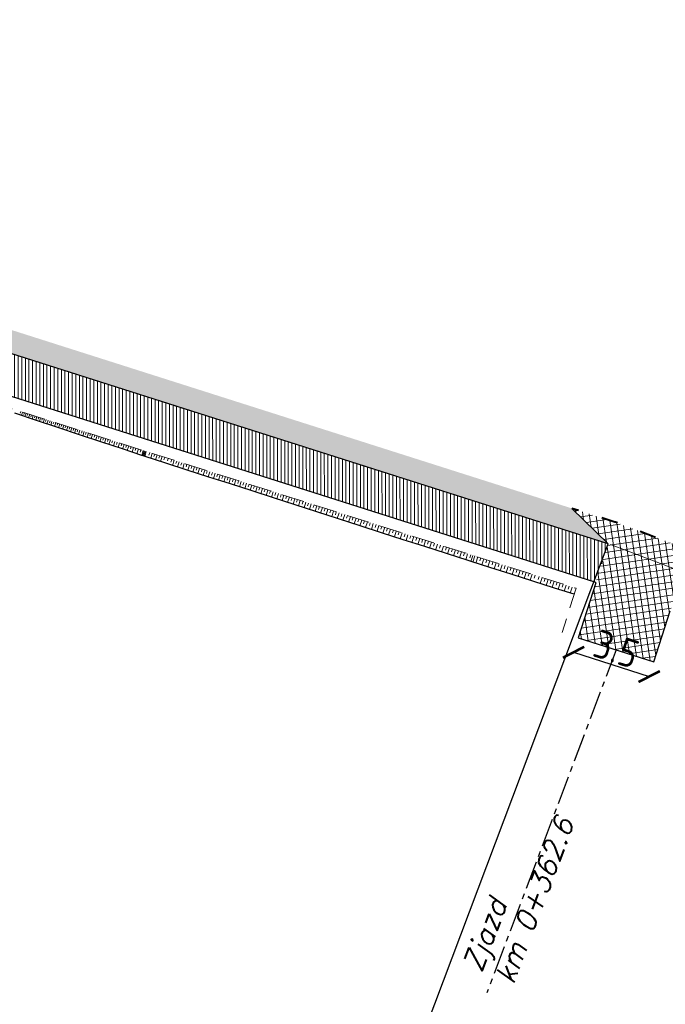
# Model space of a CAD drawing. Header units: metres. Extents: x 8431043 to 8456388, y 5766167 to 5771876.
# Tile 14 of 31: x 8434118 to 8434146, y 5770264 to 5770307. Entities that reach past the tile are written whole.
import ezdxf

# ---------------------------------------------------------------- set-up
doc = ezdxf.new("R2010")
doc.units = ezdxf.units.M
for name, pattern in [('4011', [6, 4, -2]), ('ACAD_ISO03W100', [30, 12, -18]), ('ACAD_ISO10W100', [18, 12, -3, 0, -3]), ('CENTER', [2, 1.25, -0.25, 0.25, -0.25]), ('CIĄGŁA', [0])]:
    doc.linetypes.add(name, pattern=pattern)
for name, color, linetype in [('C-DROGI-SYTUACJA', 7, 'Continuous'), ('C-DROGI-SYTUACJA-ETYKIETY', 1, 'Continuous'), ('DRO_Podzespół', 7, 'Continuous'), ('S-5_opis_pkt_geometrycznych', 20, 'Continuous'), ('S-5_opis_Zjazd_ist_L', 7, 'Continuous')]:
    doc.layers.add(name, color=color, linetype=linetype)
for name, color, linetype, lineweight in [('hatch kostka', 210, 'Continuous', 9), ('kreskowanie skarp', 250, 'Continuous', 15), ('linia', 7, 'CIĄGŁA', 20), ('WYMIARY', 253, 'Continuous', 13), ('Zalacznik_3_Rowy DW837|Zalacznik_3_Rowy DW837|zdi pobocze', 250, '4011', 18), ('zdi krawężnik na trapezowy', 253, 'ACAD_ISO03W100', 40), ('zdi_obrzeze chodnikowe 8x30', 6, 'Continuous', 30), ('Zjazdy', 5, 'Continuous', 30)]:
    doc.layers.add(name, color=color, linetype=linetype, lineweight=lineweight)
doc.layers.add('hatch zdi chodniki', color=7, linetype='Continuous', lineweight=0, true_color=0x8345ba)
doc.styles.add('! romans poch 1.8 mm szer 1', font='romans.shx', dxfattribs={"oblique": 15, "height": 1.8})
doc.styles.add('ISOCP', font='geniso.shx')
doc.styles.add('własny_500', font='isocp.shx', dxfattribs={"width": 0.9, "height": 1.2})
doc.dimstyles.new('kopia własny 500', dxfattribs={"dimtxt": 1.2, "dimasz": 0.8, "dimexe": 0.1795, "dimexo": 0.0625, "dimgap": 0.09, "dimtad": 3, "dimdec": 1, "dimzin": 0, "dimdsep": 46, "dimtxsty": 'własny_500', "dimblk": 'ARCHTICK', "dimcen": 0.09, "dimaunit": 2, "dimadec": 4, "dimazin": 0, "dimtfac": 1, "dimtdec": 1, "dimtofl": 0, "dimtmove": 2, "dimatfit": 3, "dimldrblk": 'ARCHTICK', "dimfxl": 1, "dimtolj": 1, "dimtzin": 0, "dimarcsym": 0})

# ---------------------------------------------------------------- blocks, each defined once
blk = doc.blocks.new('_ARCHTICK')
at = {"color": 0, "linetype": 'ByBlock', "const_width": 0.15}
blk.add_lwpolyline([(-0.5, -0.5), (0.5, 0.5)], dxfattribs=at)
blk = doc.blocks.new('*D68')
at = {"layer": 'Defpoints', "color": 0, "transparency": 16777216}
for p in [(8434103.31, 5770299.555), (8434102.578, 5770297.403), (8434358.232, 5770212.869)]:
    blk.add_point(p, dxfattribs=at)
at = {"layer": 'WYMIARY', "color": 0, "lineweight": -2, "transparency": 16777216}
blk.add_line((8434102.578, 5770297.403), (8434103.31, 5770299.555), dxfattribs=at)
at = {"layer": 'WYMIARY', "color": 0, "lineweight": -2, "transparency": 16777216, "xscale": 0.75, "yscale": 0.75, "zscale": 0.75}
for p, rotation in [((8434103.31, 5770299.555), 71.21936853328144), ((8434102.578, 5770297.403), 251.2193685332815)]:
    blk.add_blockref('_ARCHTICK', p, dxfattribs=dict(at, rotation=rotation))
at = {"layer": 'WYMIARY', "color": 0, "transparency": 16777216, "insert": (8434102.267, 5770298.709), "char_height": 1.25, "attachment_point": 5, "rotation": 71.2194, "style": 'ISOCP'}
blk.add_mtext('\\A1;2.3', dxfattribs=at)
blk = doc.blocks.new('*D75')
at = {"layer": 'Defpoints', "color": 0, "transparency": 16777216}
for p in [(8434749.828, 5771876.32), (8434750.943, 5771875.576), (8432377.706, 5768319.94)]:
    blk.add_point(p, dxfattribs=at)
at = {"layer": 'WYMIARY', "color": 0, "lineweight": -2, "transparency": 16777216}
blk.add_line((8432378.821, 5768319.196), (8434750.943, 5771875.576), dxfattribs=at)
at = {"layer": 'WYMIARY', "color": 0, "lineweight": -2, "transparency": 16777216, "xscale": 0.75, "yscale": 0.75, "zscale": 0.75}
for p, rotation in [((8434750.943, 5771875.576), 56.29653123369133), ((8432378.821, 5768319.196), 236.2965312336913)]:
    blk.add_blockref('_ARCHTICK', p, dxfattribs=dict(at, rotation=rotation))
at = {"layer": 'WYMIARY', "color": 0, "transparency": 16777216, "insert": (8433564.287, 5770097.783), "char_height": 1.25, "attachment_point": 5, "rotation": 56.2965, "style": 'ISOCP'}
blk.add_mtext('\\A1;4274.9', dxfattribs=at)
blk = doc.blocks.new('*U80')
at = {"layer": 'C-DROGI-SYTUACJA', "color": 1, "linetype": 'ACAD_ISO10W100', "lineweight": 13, "ltscale": 0.3}
for p, q in [((8434143.622, 5770284.325), (8434102.578, 5770297.403)), ((8434157.392, 5770279.145), (8434143.622, 5770284.325))]:
    blk.add_line(p, q, dxfattribs=at)
at = {"layer": 'C-DROGI-SYTUACJA', "color": 253, "linetype": 'ACAD_ISO03W100', "lineweight": 13, "ltscale": 0.1}
blk.add_line((8434143.622, 5770284.325), (8434143.622, 5770284.325), dxfattribs=at)
blk.add_line((8434143.622, 5770284.325), (8434143.622, 5770284.325), dxfattribs=at)
blk = doc.blocks.new('*U82')
at = {"layer": 'S-5_opis_pkt_geometrycznych', "color": 20, "linetype": 'Continuous', "lineweight": -3}
blk.add_line((8434131.851, 5770253.037), (8434143.622, 5770284.325), dxfattribs=at)
blk = doc.blocks.new('sdd')
at = {"layer": 'C-DROGI-SYTUACJA', "color": 7, "linetype": 'Continuous', "lineweight": -3}
blk.add_blockref('*U80', (0, 0), dxfattribs=at)
at = {"layer": 'C-DROGI-SYTUACJA-ETYKIETY', "color": 4, "linetype": 'Continuous', "lineweight": 35}
blk.add_blockref('*U82', (0, 0), dxfattribs=at)
blk = doc.blocks.new('dfggg')
at = {"layer": 'S-5_opis_Zjazd_ist_L', "color": 1, "linetype": 'CENTER', "lineweight": -3}
blk.add_line((8434143.973, 5770279.645), (8434138.283, 5770264.521), dxfattribs=at)
at = {"layer": 'S-5_opis_Zjazd_ist_L', "color": 1, "linetype": 'Continuous', "lineweight": -3, "insert": (8434138.312, 5770265.262), "char_height": 0.9, "attachment_point": 4, "rotation": 69.3834, "style": '! romans poch 1.8 mm szer 1'}
blk.add_mtext('Zjazd\\Pkm 0+362.6', dxfattribs=at)
blk = doc.blocks.new('*D88')
at = {"layer": 'Defpoints', "color": 0, "transparency": 16777216}
for p in [(8434142.307, 5770280.181), (8434145.639, 5770279.11), (8434145.432, 5770278.467)]:
    blk.add_point(p, dxfattribs=at)
at = {"layer": 'WYMIARY', "color": 0, "lineweight": -2, "transparency": 16777216}
blk.add_line((8434142.1, 5770279.538), (8434145.432, 5770278.467), dxfattribs=at)
at = {"layer": 'WYMIARY', "color": 0, "lineweight": -2, "transparency": 16777216, "xscale": 0.75, "yscale": 0.75, "zscale": 0.75}
for p, rotation in [((8434142.1, 5770279.538), 162.1783942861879), ((8434145.432, 5770278.467), 342.1783942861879)]:
    blk.add_blockref('_ARCHTICK', p, dxfattribs=dict(at, rotation=rotation))
at = {"layer": 'WYMIARY', "color": 0, "transparency": 16777216, "insert": (8434143.985, 5770279.683), "char_height": 1.25, "attachment_point": 5, "rotation": 342.1784, "style": 'ISOCP'}
blk.add_mtext('\\A1;3.5', dxfattribs=at)

msp = doc.modelspace()

# ---------------------------------------------------------------- hatches: boundary and pattern name
at = {"layer": 'hatch kostka', "linetype": 'Continuous', "lineweight": 5, "true_color": 0xfecc66}
h = msp.add_hatch(dxfattribs=at)
h.set_pattern_fill('ANSI37', color=31, scale=0.09, angle=-36.6329)
h.set_pattern_definition([(8.367146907, (0, 0), (-0.041581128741, 0.282708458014), []), (98.367146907, (0, 0), (-0.282708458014, -0.041581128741), [])])
h.paths.add_polyline_path([(8434144.984, 5770284.881), (8434143.95, 5770285.27), (8434143.921, 5770285.279), (8434142.025, 5770285.883), (8434143.622, 5770284.325), (8434142.307, 5770280.181), (8434145.639, 5770279.11), (8434146.907, 5770283.089), (8434149.083, 5770283.339)])
at = {"layer": 'hatch zdi chodniki', "lineweight": 13, "transparency": 33554687}
h = msp.add_hatch(dxfattribs=at)
h.set_pattern_fill('DOTS', color=3, scale=0.13, style=0)
h.paths.add_polyline_path([(8434291.477, 5770237.592), (8434289.272, 5770237.22), (8434294.219, 5770235.709), (8434304.064, 5770232.504), (8434352.975, 5770216.485), (8434351.386, 5770218.057), (8434304.375, 5770233.454), (8434294.52, 5770236.663)])
h.paths.add_polyline_path([(8434266.018, 5770244.733), (8434265.639, 5770244.676), (8434266.015, 5770244.554)])
h.paths.add_polyline_path([(8434267.85, 5770245.01), (8434266.018, 5770244.733), (8434266.015, 5770244.554), (8434270.421, 5770243.126), (8434280.902, 5770239.775), (8434284.092, 5770238.801), (8434282.471, 5770240.342), (8434281.2, 5770240.73), (8434270.728, 5770244.077)])
h.paths.add_polyline_path([(8434149.083, 5770283.339), (8434146.907, 5770283.089), (8434157.392, 5770279.145), (8434183.652, 5770271.152), (8434226.176, 5770257.466), (8434259.239, 5770246.75), (8434257.644, 5770248.318), (8434226.484, 5770258.418), (8434183.951, 5770272.107), (8434157.714, 5770280.092)])
h.paths.add_polyline_path([(8434094.662, 5770300.267), (8434093.121, 5770301.888), (8434084.6, 5770304.97), (8434081.22, 5770305.98), (8434077.409, 5770307.545), (8434076.937, 5770306.658), (8434080.886, 5770305.036), (8434084.287, 5770304.02)])
h.paths.add_polyline_path([(8434101.584, 5770298.826), (8434099.363, 5770298.566), (8434102.578, 5770297.403), (8434143.622, 5770284.325), (8434142.025, 5770285.883), (8434102.9, 5770298.35)])
h.paths.add_polyline_path([(8434011.442, 5770340.526), (8434009.246, 5770340.649), (8434010.908, 5770339.677), (8434013.388, 5770338.368), (8434047.859, 5770319.647), (8434066.478, 5770310.954), (8434076.937, 5770306.658), (8434077.409, 5770307.545), (8434066.88, 5770311.87), (8434048.31, 5770320.54), (8434013.86, 5770339.25)])
h.paths.add_polyline_path([(8433893.006, 5770405.515), (8433891.889, 5770405.573), (8433905.229, 5770398.018), (8433905.33, 5770397.958), (8433905.528, 5770398.422), (8433905.48, 5770398.45)])
h.paths.add_polyline_path([(8433748.793, 5770512.117), (8433746.759, 5770513.046), (8433749.963, 5770509.073), (8433750.804, 5770508.222), (8433762.888, 5770493.325), (8433772.314, 5770482.022), (8433776.22, 5770478.9), (8433763.66, 5770493.96), (8433751.55, 5770508.89), (8433750.71, 5770509.74)])
h.paths.add_polyline_path([(8433722.133, 5770543.576), (8433721.656, 5770545.761), (8433699.12, 5770573.7), (8433684.56, 5770591.47), (8433678.06, 5770600.19), (8433665.01, 5770615.39), (8433650.72, 5770633.02), (8433646.54, 5770638.47), (8433641.4, 5770644.56), (8433638.24, 5770647.86), (8433633.92, 5770651.89), (8433628.93, 5770655.99), (8433625.45, 5770658.54), (8433620.64, 5770661.61), (8433615.52, 5770664.21), (8433611.16, 5770665.93), (8433605.98, 5770667.46), (8433600.42, 5770668.54), (8433595.22, 5770669.19), (8433591.69, 5770669.45), (8433588.3, 5770669.58), (8433585.73, 5770669.59), (8433584.66, 5770669.57), (8433578.02, 5770669.4), (8433570.07, 5770668.93), (8433535.02, 5770665.16), (8433485.31, 5770659.82), (8433471.71, 5770658.26), (8433462.94, 5770656.9), (8433452.67, 5770654.68), (8433445.44, 5770652.68), (8433437.08, 5770649.89), (8433430.89, 5770647.48), (8433422.58, 5770643.75), (8433415.28, 5770639.99), (8433407.52, 5770635.43), (8433399.86, 5770630.32), (8433394.21, 5770626.11), (8433389.06, 5770621.91), (8433384.92, 5770618.26), (8433379.84, 5770613.41), (8433375.1, 5770608.47), (8433369.83, 5770602.43), (8433366.47, 5770598.28), (8433360.39, 5770590.39), (8433330.15, 5770550.58), (8433325.4, 5770544.43), (8433322.62, 5770541.08), (8433319.22, 5770537.42), (8433315.34, 5770533.91), (8433311.49, 5770531.11), (8433308.5, 5770529.35), (8433305.18, 5770527.75), (8433300.92, 5770526.19), (8433296.07, 5770525.01), (8433292.33, 5770524.5), (8433289.92, 5770524.35), (8433287.56, 5770524.33), (8433283.49, 5770524.61), (8433278.75, 5770525.44), (8433274.38, 5770526.72), (8433271.03, 5770528.06), (8433267.26, 5770529.98), (8433263.73, 5770532.25), (8433259.5, 5770535.71), (8433256.42, 5770538.88), (8433255.372, 5770540.221), (8433254.831, 5770539.289), (8433255.665, 5770538.222), (8433258.823, 5770534.972), (8433263.141, 5770531.44), (8433266.761, 5770529.112), (8433270.617, 5770527.148), (8433274.053, 5770525.774), (8433278.523, 5770524.465), (8433283.369, 5770523.616), (8433287.53, 5770523.33), (8433289.955, 5770523.35), (8433292.429, 5770523.504), (8433296.256, 5770524.026), (8433301.211, 5770525.232), (8433305.57, 5770526.828), (8433308.972, 5770528.467), (8433312.039, 5770530.273), (8433315.971, 5770533.133), (8433319.923, 5770536.708), (8433323.372, 5770540.42), (8433326.181, 5770543.805), (8433330.944, 5770549.972), (8433361.184, 5770589.782), (8433367.255, 5770597.66), (8433370.596, 5770601.786), (8433375.838, 5770607.795), (8433380.546, 5770612.702), (8433385.596, 5770617.523), (8433389.707, 5770621.147), (8433394.825, 5770625.321), (8433400.437, 5770629.503), (8433408.051, 5770634.582), (8433415.763, 5770639.114), (8433423.014, 5770642.849), (8433431.276, 5770646.557), (8433437.42, 5770648.949), (8433445.732, 5770651.723), (8433452.909, 5770653.709), (8433463.122, 5770655.916), (8433471.844, 5770657.269), (8433485.42, 5770658.826), (8433535.127, 5770664.166), (8433570.153, 5770667.933), (8433577.874, 5770668.39), (8433592.619, 5770665.234), (8433598.335, 5770664.537), (8433606.412, 5770662.749), (8433611.111, 5770661.077), (8433616.22, 5770658.705), (8433620.647, 5770656.174), (8433628.138, 5770651.177), (8433630.683, 5770649.391), (8433643.107, 5770640.987), (8433645.761, 5770637.843), (8433649.935, 5770632.401), (8433664.242, 5770614.749), (8433677.279, 5770599.565), (8433683.772, 5770590.854), (8433698.344, 5770573.069)])
h.paths.add_polyline_path([(8433727.509, 5770538.504), (8433725.475, 5770539.433), (8433743.033, 5770517.666), (8433742.555, 5770519.85)])
h.paths.add_polyline_path([(8433804.671, 5770453.717), (8433807.358, 5770451.327), (8433816.902, 5770444.971), (8433867.591, 5770417.645), (8433884.716, 5770409.271), (8433884.037, 5770410.16), (8433867.82, 5770418.09), (8433817.16, 5770445.4)])
h.paths.add_polyline_path([(8434386.872, 5770204.269), (8434387.262, 5770205.19), (8434380.028, 5770208.307), (8434373.3, 5770210.88), (8434361.004, 5770214.907), (8434358.792, 5770214.579), (8434372.966, 5770209.937), (8434379.651, 5770207.381)])
h.paths.add_polyline_path([(8433975.043, 5770359.953), (8433974.8, 5770359.516), (8433982.782, 5770355.08), (8434001.014, 5770345.462), (8434003.204, 5770344.181), (8434001.72, 5770345.655), (8433983.02, 5770355.52)])
at = {"layer": 'hatch zdi chodniki', "lineweight": 5}
h = msp.add_hatch(dxfattribs=at)
h.set_pattern_fill('ANSI31', color=256, scale=0.05, angle=45, style=0)
h.paths.add_polyline_path([(8434265.639, 5770244.676), (8434265.084, 5770242.963), (8434265.975, 5770242.674), (8434266.015, 5770244.554)])
h.paths.add_polyline_path([(8434146.907, 5770283.089), (8434146.36, 5770281.372), (8434156.812, 5770277.439), (8434183.114, 5770269.435), (8434225.623, 5770255.754), (8434258.684, 5770245.038), (8434259.239, 5770246.75), (8434226.176, 5770257.466), (8434183.652, 5770271.152), (8434157.392, 5770279.145)])
h.paths.add_polyline_path([(8434099.363, 5770298.566), (8434098.751, 5770296.873), (8434101.998, 5770295.699), (8434143.031, 5770282.624), (8434143.077, 5770282.607), (8434143.622, 5770284.325), (8434102.578, 5770297.403)])
h.paths.add_polyline_path([(8434094.049, 5770298.574), (8434094.662, 5770300.267), (8434084.287, 5770304.02), (8434080.886, 5770305.036), (8434076.937, 5770306.658), (8434076.086, 5770305.062), (8434080.285, 5770303.337), (8434083.722, 5770302.31)])

# ---------------------------------------------------------------- linework, layer by layer
at = {"layer": 'C-DROGI-SYTUACJA', "color": 1, "linetype": 'ACAD_ISO10W100', "lineweight": 13, "ltscale": 0.3}
for p, q in [((8434143.622, 5770284.325), (8434102.578, 5770297.403)), ((8434157.392, 5770279.145), (8434143.622, 5770284.325))]:
    msp.add_line(p, q, dxfattribs=at)
at = {"layer": 'C-DROGI-SYTUACJA', "color": 253, "linetype": 'ACAD_ISO03W100', "lineweight": 13, "ltscale": 0.1}
msp.add_line((8434143.622, 5770284.325), (8434143.622, 5770284.325), dxfattribs=at)
msp.add_line((8434143.622, 5770284.325), (8434143.622, 5770284.325), dxfattribs=at)
at = {"layer": 'DRO_Podzespół'}
msp.add_lwpolyline([(8434142.128, 5770282.096), (8434141.262, 5770282.372), (8434140.309, 5770282.675), (8434139.356, 5770282.977), (8434138.403, 5770283.279), (8434137.581, 5770283.54), (8434137.45, 5770283.582), (8434136.498, 5770283.89), (8434135.546, 5770284.197), (8434134.595, 5770284.504), (8434133.643, 5770284.811), (8434132.691, 5770285.118), (8434131.739, 5770285.425), (8434130.788, 5770285.732), (8434129.836, 5770286.039), (8434128.884, 5770286.346), (8434127.932, 5770286.653), (8434126.981, 5770286.96), (8434126.029, 5770287.267), (8434125.077, 5770287.573), (8434124.126, 5770287.88), (8434123.174, 5770288.188), (8434123.077, 5770288.22), (8434122.225, 5770288.503), (8434121.275, 5770288.817), (8434120.326, 5770289.132), (8434119.377, 5770289.446), (8434118.428, 5770289.761), (8434117.478, 5770290.076)], dxfattribs=at)
at = {"layer": 'kreskowanie skarp'}
for p, q in [((8434117.743, 5770290.157), (8434117.719, 5770290.08)), ((8434117.82, 5770290.132), (8434117.771, 5770289.979)), ((8434117.898, 5770290.108), (8434117.873, 5770290.03)), ((8434117.976, 5770290.083), (8434117.926, 5770289.927)), ((8434118.054, 5770290.058), (8434118.029, 5770289.98)), ((8434118.133, 5770290.033), (8434118.082, 5770289.875)), ((8434118.212, 5770290.008), (8434118.187, 5770289.928)), ((8434118.291, 5770289.982), (8434118.241, 5770289.823)), ((8434118.372, 5770289.957), (8434118.346, 5770289.877)), ((8434118.452, 5770289.931), (8434118.401, 5770289.77)), ((8434118.533, 5770289.905), (8434118.507, 5770289.824)), ((8434118.615, 5770289.879), (8434118.563, 5770289.716)), ((8434118.697, 5770289.853), (8434118.671, 5770289.771)), ((8434118.779, 5770289.827), (8434118.727, 5770289.662)), ((8434118.862, 5770289.8), (8434118.836, 5770289.718)), ((8434118.945, 5770289.774), (8434118.892, 5770289.607)), ((8434119.029, 5770289.747), (8434119.003, 5770289.663)), ((8434119.114, 5770289.72), (8434119.06, 5770289.551)), ((8434119.199, 5770289.693), (8434119.172, 5770289.608)), ((8434119.284, 5770289.666), (8434119.23, 5770289.495)), ((8434119.37, 5770289.639), (8434119.343, 5770289.553)), ((8434119.456, 5770289.611), (8434119.401, 5770289.438)), ((8434119.543, 5770289.583), (8434119.515, 5770289.497)), ((8434119.631, 5770289.556), (8434119.575, 5770289.381)), ((8434119.718, 5770289.528), (8434119.69, 5770289.44)), ((8434119.807, 5770289.499), (8434119.75, 5770289.323)), ((8434119.896, 5770289.471), (8434119.867, 5770289.382)), ((8434119.985, 5770289.443), (8434119.928, 5770289.264)), ((8434120.075, 5770289.414), (8434120.046, 5770289.324)), ((8434120.166, 5770289.385), (8434120.108, 5770289.204)), ((8434120.257, 5770289.356), (8434120.228, 5770289.265)), ((8434120.348, 5770289.327), (8434120.29, 5770289.144)), ((8434120.44, 5770289.298), (8434120.411, 5770289.206)), ((8434120.533, 5770289.268), (8434120.474, 5770289.083)), ((8434120.626, 5770289.238), (8434120.596, 5770289.145)), ((8434120.719, 5770289.209), (8434120.66, 5770289.021)), ((8434120.814, 5770289.179), (8434120.784, 5770289.084)), ((8434120.908, 5770289.148), (8434120.848, 5770288.959)), ((8434121.004, 5770289.118), (8434120.973, 5770289.023)), ((8434121.1, 5770289.087), (8434121.039, 5770288.896)), ((8434121.196, 5770289.057), (8434121.165, 5770288.96)), ((8434121.293, 5770289.026), (8434121.231, 5770288.832)), ((8434121.391, 5770288.995), (8434121.359, 5770288.897)), ((8434121.489, 5770288.964), (8434121.426, 5770288.767)), ((8434121.587, 5770288.932), (8434121.556, 5770288.833)), ((8434121.687, 5770288.9), (8434121.623, 5770288.702)), ((8434121.786, 5770288.869), (8434121.755, 5770288.769)), ((8434121.887, 5770288.837), (8434121.823, 5770288.636)), ((8434121.988, 5770288.804), (8434121.956, 5770288.703)), ((8434122.089, 5770288.772), (8434122.025, 5770288.569)), ((8434122.192, 5770288.74), (8434122.159, 5770288.637)), ((8434122.294, 5770288.707), (8434122.229, 5770288.501)), ((8434122.398, 5770288.674), (8434122.365, 5770288.57)), ((8434122.502, 5770288.641), (8434122.435, 5770288.433)), ((8434122.606, 5770288.607), (8434122.573, 5770288.503)), ((8434122.711, 5770288.574), (8434122.644, 5770288.364)), ((8434122.817, 5770288.54), (8434122.784, 5770288.434)), ((8434122.924, 5770288.506), (8434122.856, 5770288.293)), ((8434123.031, 5770288.472), (8434122.997, 5770288.365)), ((8434123.138, 5770288.438), (8434123.07, 5770288.223)), ((8434123.183, 5770288.424), (8434123.114, 5770288.208)), ((8434123.114, 5770288.208), (8434123.183, 5770288.424)), ((8434123.227, 5770288.41), (8434123.158, 5770288.193)), ((8434123.158, 5770288.193), (8434123.158, 5770288.193)), ((8434123.203, 5770288.179), (8434123.272, 5770288.395)), ((8434123.425, 5770288.347), (8434123.39, 5770288.238)), ((8434123.533, 5770288.312), (8434123.464, 5770288.094)), ((8434123.642, 5770288.277), (8434123.608, 5770288.168)), ((8434123.752, 5770288.242), (8434123.682, 5770288.024)), ((8434123.861, 5770288.208), (8434123.826, 5770288.098)), ((8434123.971, 5770288.173), (8434123.901, 5770287.953)), ((8434123.247, 5770288.164), (8434123.247, 5770288.165)), ((8434124.081, 5770288.138), (8434124.046, 5770288.028)), ((8434124.055, 5770287.903), (8434124.055, 5770287.903)), ((8434124.236, 5770288.088), (8434124.2, 5770287.978)), ((8434124.21, 5770287.853), (8434124.21, 5770287.853)), ((8434124.391, 5770288.039), (8434124.355, 5770287.928)), ((8434124.501, 5770288.004), (8434124.431, 5770287.782)), ((8434124.612, 5770287.968), (8434124.577, 5770287.857)), ((8434124.723, 5770287.933), (8434124.653, 5770287.71)), ((8434124.835, 5770287.897), (8434124.799, 5770287.786)), ((8434124.946, 5770287.862), (8434124.875, 5770287.639)), ((8434125.058, 5770287.826), (8434125.023, 5770287.714)), ((8434125.17, 5770287.79), (8434125.099, 5770287.567)), ((8434125.282, 5770287.755), (8434125.247, 5770287.643)), ((8434125.395, 5770287.719), (8434125.323, 5770287.494)), ((8434125.507, 5770287.683), (8434125.471, 5770287.571)), ((8434125.62, 5770287.647), (8434125.548, 5770287.422)), ((8434125.733, 5770287.611), (8434125.697, 5770287.498)), ((8434125.846, 5770287.575), (8434125.774, 5770287.349)), ((8434125.959, 5770287.539), (8434125.923, 5770287.426)), ((8434126.073, 5770287.503), (8434126.001, 5770287.276)), ((8434126.187, 5770287.467), (8434126.15, 5770287.353)), ((8434126.301, 5770287.43), (8434126.228, 5770287.202)), ((8434126.415, 5770287.394), (8434126.378, 5770287.28)), ((8434126.529, 5770287.357), (8434126.456, 5770287.129)), ((8434126.644, 5770287.321), (8434126.607, 5770287.206)), ((8434126.759, 5770287.284), (8434126.685, 5770287.055)), ((8434126.873, 5770287.248), (8434126.837, 5770287.133)), ((8434126.989, 5770287.211), (8434126.915, 5770286.981)), ((8434127.104, 5770287.174), (8434127.067, 5770287.059)), ((8434127.22, 5770287.137), (8434127.146, 5770286.906)), ((8434127.335, 5770287.101), (8434127.299, 5770286.985)), ((8434127.451, 5770287.064), (8434127.378, 5770286.832)), ((8434127.568, 5770287.027), (8434127.531, 5770286.91)), ((8434127.684, 5770286.989), (8434127.61, 5770286.757)), ((8434127.801, 5770286.952), (8434127.763, 5770286.836)), ((8434127.917, 5770286.915), (8434127.843, 5770286.681)), ((8434128.035, 5770286.878), (8434127.997, 5770286.761)), ((8434128.152, 5770286.84), (8434128.077, 5770286.606)), ((8434128.269, 5770286.803), (8434128.232, 5770286.686)), ((8434128.387, 5770286.766), (8434128.312, 5770286.53)), ((8434128.505, 5770286.728), (8434128.467, 5770286.61)), ((8434128.623, 5770286.69), (8434128.548, 5770286.454)), ((8434128.741, 5770286.653), (8434128.703, 5770286.534)), ((8434128.86, 5770286.615), (8434128.784, 5770286.378)), ((8434128.978, 5770286.577), (8434128.94, 5770286.458)), ((8434129.097, 5770286.539), (8434129.021, 5770286.301)), ((8434129.216, 5770286.501), (8434129.178, 5770286.382)), ((8434129.336, 5770286.463), (8434129.26, 5770286.225)), ((8434129.455, 5770286.425), (8434129.417, 5770286.306)), ((8434129.575, 5770286.387), (8434129.499, 5770286.147)), ((8434129.695, 5770286.349), (8434129.657, 5770286.229)), ((8434129.815, 5770286.31), (8434129.738, 5770286.07)), ((8434129.935, 5770286.272), (8434129.897, 5770286.152)), ((8434130.056, 5770286.234), (8434129.979, 5770285.992)), ((8434130.177, 5770286.195), (8434130.138, 5770286.074)), ((8434130.298, 5770286.157), (8434130.221, 5770285.914)), ((8434130.419, 5770286.118), (8434130.381, 5770285.997)), ((8434130.541, 5770286.079), (8434130.463, 5770285.836)), ((8434130.662, 5770286.04), (8434130.624, 5770285.919)), ((8434130.784, 5770286.002), (8434130.707, 5770285.758)), ((8434130.906, 5770285.963), (8434130.867, 5770285.841)), ((8434131.029, 5770285.924), (8434130.951, 5770285.679)), ((8434131.151, 5770285.885), (8434131.112, 5770285.762)), ((8434131.274, 5770285.846), (8434131.196, 5770285.6)), ((8434131.397, 5770285.806), (8434131.358, 5770285.683)), ((8434131.52, 5770285.767), (8434131.442, 5770285.521)), ((8434131.644, 5770285.728), (8434131.604, 5770285.604)), ((8434131.767, 5770285.688), (8434131.688, 5770285.441)), ((8434131.891, 5770285.649), (8434131.852, 5770285.525)), ((8434132.015, 5770285.609), (8434131.936, 5770285.361)), ((8434132.14, 5770285.57), (8434132.1, 5770285.445)), ((8434132.264, 5770285.53), (8434132.185, 5770285.281)), ((8434132.389, 5770285.49), (8434132.349, 5770285.366)), ((8434132.514, 5770285.451), (8434132.434, 5770285.201)), ((8434132.639, 5770285.411), (8434132.599, 5770285.285)), ((8434132.764, 5770285.371), (8434132.684, 5770285.12)), ((8434132.89, 5770285.331), (8434132.85, 5770285.205)), ((8434133.016, 5770285.291), (8434132.936, 5770285.039)), ((8434133.142, 5770285.25), (8434133.102, 5770285.124)), ((8434133.268, 5770285.21), (8434133.188, 5770284.958)), ((8434133.395, 5770285.17), (8434133.354, 5770285.043)), ((8434133.521, 5770285.129), (8434133.441, 5770284.876)), ((8434133.648, 5770285.089), (8434133.608, 5770284.962)), ((8434133.776, 5770285.048), (8434133.695, 5770284.794)), ((8434133.903, 5770285.008), (8434133.862, 5770284.88)), ((8434134.031, 5770284.967), (8434133.949, 5770284.712)), ((8434134.159, 5770284.926), (8434134.118, 5770284.799)), ((8434134.287, 5770284.886), (8434134.205, 5770284.629)), ((8434134.415, 5770284.845), (8434134.374, 5770284.716)), ((8434134.544, 5770284.804), (8434134.462, 5770284.547)), ((8434134.672, 5770284.763), (8434134.631, 5770284.634)), ((8434134.801, 5770284.722), (8434134.719, 5770284.464)), ((8434134.931, 5770284.68), (8434134.889, 5770284.551)), ((8434135.06, 5770284.639), (8434134.978, 5770284.38)), ((8434135.19, 5770284.598), (8434135.148, 5770284.468)), ((8434135.32, 5770284.556), (8434135.237, 5770284.297)), ((8434135.45, 5770284.515), (8434135.408, 5770284.385)), ((8434135.58, 5770284.473), (8434135.497, 5770284.213)), ((8434135.711, 5770284.432), (8434135.669, 5770284.301)), ((8434135.842, 5770284.39), (8434135.758, 5770284.128)), ((8434135.973, 5770284.348), (8434135.931, 5770284.217)), ((8434136.104, 5770284.306), (8434136.021, 5770284.044)), ((8434136.236, 5770284.265), (8434136.194, 5770284.133)), ((8434136.368, 5770284.223), (8434136.284, 5770283.959)), ((8434136.5, 5770284.18), (8434136.458, 5770284.048)), ((8434136.632, 5770284.138), (8434136.548, 5770283.874)), ((8434136.765, 5770284.096), (8434136.722, 5770283.963)), ((8434136.898, 5770284.054), (8434136.813, 5770283.788)), ((8434137.031, 5770284.011), (8434136.988, 5770283.878)), ((8434137.164, 5770283.969), (8434137.079, 5770283.702)), ((8434137.298, 5770283.926), (8434137.255, 5770283.792)), ((8434137.432, 5770283.883), (8434137.346, 5770283.616)), ((8434137.566, 5770283.841), (8434137.523, 5770283.706)), ((8434137.525, 5770283.557), (8434137.525, 5770283.558)), ((8434137.569, 5770283.543), (8434137.655, 5770283.812)), ((8434137.614, 5770283.529), (8434137.614, 5770283.529)), ((8434137.658, 5770283.515), (8434137.744, 5770283.784)), ((8434137.878, 5770283.741), (8434137.793, 5770283.473)), ((8434138.013, 5770283.698), (8434137.97, 5770283.564)), ((8434138.147, 5770283.656), (8434138.061, 5770283.388)), ((8434138.281, 5770283.613), (8434138.238, 5770283.479)), ((8434138.414, 5770283.57), (8434138.329, 5770283.303)), ((8434138.548, 5770283.528), (8434138.506, 5770283.394)), ((8434138.682, 5770283.485), (8434138.597, 5770283.218)), ((8434138.815, 5770283.443), (8434138.773, 5770283.309)), ((8434138.949, 5770283.4), (8434138.864, 5770283.133)), ((8434139.082, 5770283.358), (8434139.04, 5770283.224)), ((8434139.215, 5770283.315), (8434139.13, 5770283.049)), ((8434139.348, 5770283.273), (8434139.306, 5770283.14)), ((8434139.481, 5770283.23), (8434139.397, 5770282.964)), ((8434139.614, 5770283.188), (8434139.572, 5770283.055)), ((8434139.747, 5770283.146), (8434139.662, 5770282.88)), ((8434139.88, 5770283.103), (8434139.837, 5770282.971)), ((8434140.012, 5770283.061), (8434139.928, 5770282.796)), ((8434140.145, 5770283.019), (8434140.102, 5770282.887)), ((8434140.277, 5770282.977), (8434140.193, 5770282.712)), ((8434140.409, 5770282.935), (8434140.367, 5770282.802)), ((8434140.369, 5770282.656), (8434140.369, 5770282.656)), ((8434140.586, 5770282.878), (8434140.544, 5770282.746)), ((8434140.718, 5770282.836), (8434140.634, 5770282.572)), ((8434140.85, 5770282.794), (8434140.808, 5770282.662)), ((8434140.983, 5770282.752), (8434140.898, 5770282.488)), ((8434141.115, 5770282.71), (8434141.073, 5770282.578)), ((8434141.247, 5770282.668), (8434141.163, 5770282.403)), ((8434141.379, 5770282.626), (8434141.337, 5770282.493)), ((8434141.511, 5770282.584), (8434141.427, 5770282.319)), ((8434141.644, 5770282.541), (8434141.602, 5770282.409)), ((8434141.776, 5770282.499), (8434141.692, 5770282.235)), ((8434141.908, 5770282.457), (8434141.866, 5770282.325)), ((8434142.041, 5770282.415), (8434141.956, 5770282.15))]:
    msp.add_line(p, q, dxfattribs=at)
at = {"layer": 'Zalacznik_3_Rowy DW837|Zalacznik_3_Rowy DW837|zdi pobocze', "ltscale": 0.25, "flags": 128}
msp.add_lwpolyline([(8434099.286, 5770296.148), (8434101.837, 5770295.225), (8434142.212, 5770282.36), (8434141.592, 5770280.406)], dxfattribs=at)
at = {"layer": 'zdi krawężnik na trapezowy', "color": 19, "ltscale": 0.06, "true_color": 0x64211f, "flags": 128}
msp.add_lwpolyline([(8434149.083, 5770283.339), (8434144.984, 5770284.881), (8434143.95, 5770285.27), (8434143.921, 5770285.279), (8434142.025, 5770285.883)], dxfattribs=at)
at = {"layer": 'zdi_obrzeze chodnikowe 8x30', "flags": 128}
for points in [[(8434143.622, 5770284.325), (8434102.578, 5770297.403), (8434099.363, 5770298.566)], [(8434143.077, 5770282.607), (8434143.031, 5770282.624), (8434101.998, 5770295.699), (8434098.751, 5770296.873)], [(8434142.025, 5770285.883), (8434143.622, 5770284.325)], [(8434143.077, 5770282.607), (8434142.307, 5770280.181), (8434145.639, 5770279.11), (8434146.36, 5770281.372)]]:
    msp.add_lwpolyline(points, dxfattribs=at)
at = {"layer": 'Zjazdy', "flags": 128}
msp.add_lwpolyline([(8434143.622, 5770284.325), (8434143.622, 5770284.325)], close=True, dxfattribs=at)

# ---------------------------------------------------------------- block references
at = {"layer": 'C-DROGI-SYTUACJA-ETYKIETY'}
msp.add_blockref('dfggg', (0, 0), dxfattribs=at)
at = {"layer": 'linia', "color": 4, "lineweight": 35}
msp.add_blockref('sdd', (0, 0), dxfattribs=at)

# ---------------------------------------------------------------- dimensions: what is measured, and where the dimension line sits
at = {"layer": 'WYMIARY', "color": 5}
for p1, p2, distance, picture, middle in [((8432377.706, 5768319.94), (8434749.828, 5771876.32), -1.34, '*D75', (8433564.287, 5770097.783)), ((8434142.307, 5770280.181), (8434145.639, 5770279.11), -0.675, '*D88', (8434143.985, 5770279.683))]:
    dim = msp.add_aligned_dim(p1=p1, p2=p2, distance=distance, dimstyle='kopia własny 500', override={"dimtxt": 1.25, "dimasz": 0.75, "dimtxsty": 'ISOCP', "dimse1": 1, "dimse2": 1, "dimtmove": 1}, dxfattribs=at)
    dim.commit()
    dim.dimension.update_dxf_attribs({"geometry": picture, "text_midpoint": middle})
dim = msp.add_linear_dim(base=(8434103.31, 5770299.555), p1=(8434102.578, 5770297.403), p2=(8434358.232, 5770212.869), angle=71.2194, dimstyle='kopia własny 500', override={"dimtxt": 1.25, "dimasz": 0.75, "dimtxsty": 'ISOCP', "dimse1": 1, "dimse2": 1, "dimtmove": 1}, dxfattribs=at)
dim.commit()
dim.dimension.update_dxf_attribs({"geometry": '*D68', "text_midpoint": (8434102.267, 5770298.709)})

doc.saveas('drawing.dxf')
